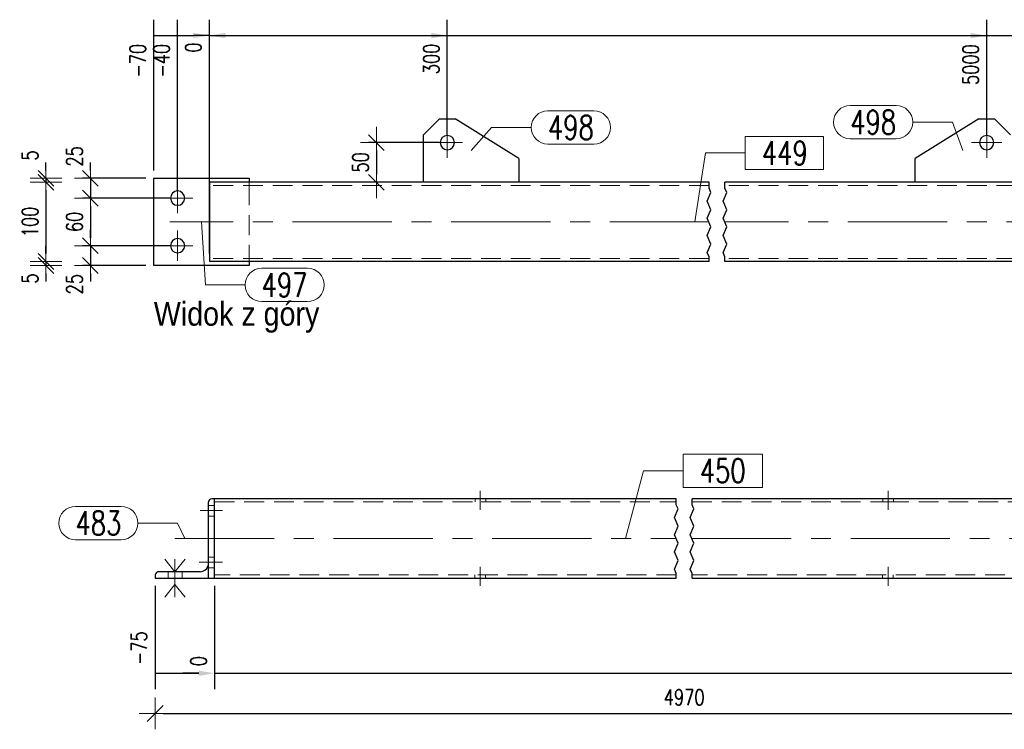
# Model space of a CAD drawing. Header units: millimetres. Extents: x -876 to 136, y 14938 to 15607.
# Tile 20 of 46: x -391 to -267, y 14993 to 15082. Entities that reach past the tile are written whole.
import ezdxf

# ---------------------------------------------------------------- set-up
doc = ezdxf.new("R2010")
doc.units = ezdxf.units.MM
doc.header["$LTSCALE"] = 10
doc.linetypes.add('HIDDEN', pattern=[0.375, 0.25, -0.125])
doc.linetypes.add('MITTE', pattern=[2, 1.25, -0.25, 0.25, -0.25])
doc.layers.get('Defpoints').update_dxf_attribs({"color": 1})
for name, color, linetype, lineweight in [('PS_Bolt', 4, 'Continuous', 13), ('PS_DIM', 4, 'Continuous', 13), ('PS_Hidden', 2, 'HIDDEN', 9), ('PS_Mid', 5, 'MITTE', 15), ('PS_Pos', 1, 'Continuous', 15), ('PS_Shape', 161, 'Continuous', 30), ('PS_SOLID', 7, 'Continuous', 30), ('PS_TEXT', 3, 'Continuous', 18)]:
    doc.layers.add(name, color=color, linetype=linetype, lineweight=lineweight)
doc.styles.add('gil', font='txt', dxfattribs={"width": 0.9})
doc.styles.add('simplex', font='simplex.shx', dxfattribs={"width": 0.75})
doc.dimstyles.new('1_10_GŁ_DS1-LS10', dxfattribs={"dimtxt": 2, "dimasz": 2, "dimexe": 2, "dimexo": 1, "dimgap": 1, "dimtad": 1, "dimjust": 4, "dimdec": 0, "dimlfac": 10, "dimtxsty": 'simplex', "dimblk1": 'NONE', "dimsah": 1, "dimcen": 2, "dimclrd": 256, "dimclre": 256, "dimclrt": 3, "dimadec": 1, "dimazin": 0, "dimtfac": 1, "dimtdec": 0, "dimtmove": 2, "dimatfit": 3, "dimfxl": 1, "dimarcsym": 0})
doc.dimstyles.new('1_10_PRZ', dxfattribs={"dimtxt": 2, "dimasz": 1, "dimexe": 2, "dimexo": 5, "dimgap": 1, "dimtad": 1, "dimdec": 0, "dimlfac": 10, "dimtxsty": 'simplex', "dimblk": 'dimznak', "dimcen": 2, "dimse1": 1, "dimse2": 1, "dimclrt": 3, "dimadec": 1, "dimazin": 0, "dimtfac": 1, "dimtdec": 0, "dimtix": 1, "dimtmove": 2, "dimatfit": 3, "dimldrblk": 'dim-grot', "dimfxl": 1, "dimarcsym": 0})
doc.dimstyles.new('1_10_PRZ_DS1-LS10', dxfattribs={"dimtxt": 2, "dimasz": 1, "dimexe": 2, "dimexo": 5, "dimgap": 1, "dimtad": 1, "dimdec": 0, "dimlfac": 10, "dimtxsty": 'simplex', "dimblk": 'dimznak', "dimcen": 2, "dimse1": 1, "dimse2": 1, "dimclrt": 3, "dimadec": 1, "dimazin": 0, "dimtfac": 1, "dimtdec": 0, "dimtix": 1, "dimtmove": 2, "dimatfit": 3, "dimldrblk": 'dim-grot', "dimfxl": 1, "dimarcsym": 0})
doc.dimstyles.new('1_10_SC', dxfattribs={"dimtxt": 2, "dimasz": 1, "dimexe": 1, "dimexo": 1, "dimgap": 1, "dimtad": 1, "dimdec": 0, "dimlfac": 10, "dimtxsty": 'simplex', "dimblk": 'dimznak', "dimcen": 2, "dimclrd": 256, "dimclre": 256, "dimclrt": 3, "dimadec": 1, "dimazin": 0, "dimtfac": 1, "dimtdec": 0, "dimtix": 1, "dimtmove": 2, "dimatfit": 3, "dimldrblk": 'dim-grot', "dimfxl": 1, "dimarcsym": 0})

# ---------------------------------------------------------------- blocks, each defined once
blk = doc.blocks.new('dimznak')
at = {"color": 0}
for points in [[(0, 2), (0, -2)], [(-2, 0), (2, 0)]]:
    blk.add_lwpolyline(points, dxfattribs=at)
at = {"color": 2}
blk.add_lwpolyline([(1, 1), (-1, -1)], dxfattribs=at)
blk = doc.blocks.new('*D249')
at = {"layer": 'Defpoints', "color": 0, "transparency": 16777216}
for p in [(-374.48, 15062.46), (-382.48, 15059.96), (-371.48, 15059.96)]:
    blk.add_point(p, dxfattribs=at)
at = {"layer": 'PS_DIM', "lineweight": -2, "transparency": 16777216}
for p, q in [((-382.48, 15063.46), (-382.48, 15064.46)), ((-375.48, 15062.46), (-383.48, 15062.46)), ((-382.48, 15062.46), (-382.48, 15059.96)), ((-372.48, 15059.96), (-383.48, 15059.96)), ((-382.48, 15058.96), (-382.48, 15057.96))]:
    blk.add_line(p, q, dxfattribs=at)
for p, rotation in [((-382.48, 15062.46), 270), ((-382.48, 15059.96), 90)]:
    blk.add_blockref('dimznak', p, dxfattribs=dict(at, rotation=rotation))
at = {"layer": 'PS_DIM', "color": 3, "transparency": 16777216, "insert": (-384.48, 15065.22), "char_height": 2, "attachment_point": 5, "rotation": 90, "style": 'simplex'}
blk.add_mtext('25', dxfattribs=at)
blk = doc.blocks.new('dim-grot')
blk.add_hatch(color=256).paths.add_polyline_path([(0, 0), (-2, 0.5), (-2, -0.5)])
blk.add_lwpolyline([(0, 0), (-2, 0.5), (-2, -0.5), (0, 0)])
blk = doc.blocks.new('*D250')
at = {"layer": 'Defpoints', "color": 0, "transparency": 16777216}
for p in [(-371.48, 15059.96), (-382.48, 15053.96), (-371.48, 15053.96)]:
    blk.add_point(p, dxfattribs=at)
at = {"layer": 'PS_DIM', "lineweight": -2, "transparency": 16777216}
for p, q in [((-372.48, 15059.96), (-383.48, 15059.96)), ((-382.48, 15058.96), (-382.48, 15054.96)), ((-372.48, 15053.96), (-383.48, 15053.96))]:
    blk.add_line(p, q, dxfattribs=at)
for p, rotation in [((-382.48, 15059.96), 90), ((-382.48, 15053.96), 270)]:
    blk.add_blockref('dimznak', p, dxfattribs=dict(at, rotation=rotation))
at = {"layer": 'PS_DIM', "color": 3, "transparency": 16777216, "insert": (-384.48, 15056.96), "char_height": 2, "attachment_point": 5, "rotation": 90, "style": 'simplex'}
blk.add_mtext('60', dxfattribs=at)
blk = doc.blocks.new('*D251')
at = {"layer": 'Defpoints', "color": 0, "transparency": 16777216}
for p in [(-371.48, 15053.96), (-382.48, 15051.46), (-374.48, 15051.46)]:
    blk.add_point(p, dxfattribs=at)
at = {"layer": 'PS_DIM', "lineweight": -2, "transparency": 16777216}
for p, q in [((-382.48, 15054.96), (-382.48, 15055.96)), ((-372.48, 15053.96), (-383.48, 15053.96)), ((-382.48, 15053.96), (-382.48, 15051.46)), ((-375.48, 15051.46), (-383.48, 15051.46)), ((-382.48, 15050.46), (-382.48, 15049.46))]:
    blk.add_line(p, q, dxfattribs=at)
for p, rotation in [((-382.48, 15053.96), 270), ((-382.48, 15051.46), 90)]:
    blk.add_blockref('dimznak', p, dxfattribs=dict(at, rotation=rotation))
at = {"layer": 'PS_DIM', "color": 3, "transparency": 16777216, "insert": (-384.48, 15049.11), "char_height": 2, "attachment_point": 5, "rotation": 90, "style": 'simplex'}
blk.add_mtext('25', dxfattribs=at)
blk = doc.blocks.new('*D252')
at = {"layer": 'Defpoints', "color": 0, "transparency": 16777216}
for p in [(-362.48, 15062.46), (-388.08, 15061.96), (-367.48, 15061.96)]:
    blk.add_point(p, dxfattribs=at)
at = {"layer": 'PS_DIM', "color": 0, "lineweight": -2, "transparency": 16777216}
for p, q in [((-388.08, 15063.46), (-388.08, 15064.46)), ((-388.08, 15062.46), (-388.08, 15061.96)), ((-388.08, 15060.96), (-388.08, 15059.96))]:
    blk.add_line(p, q, dxfattribs=at)
for p, rotation in [((-388.08, 15062.46), 270), ((-388.08, 15061.96), 90)]:
    blk.add_blockref('dimznak', p, dxfattribs=dict(at, rotation=rotation))
at = {"layer": 'PS_DIM', "color": 3, "transparency": 16777216, "insert": (-390.08, 15065.33), "char_height": 2, "attachment_point": 5, "rotation": 90, "style": 'simplex'}
blk.add_mtext('5', dxfattribs=at)
blk = doc.blocks.new('*D253')
at = {"layer": 'Defpoints', "color": 0, "transparency": 16777216}
for p in [(-367.48, 15061.96), (-388.08, 15051.96), (-360.41, 15051.96)]:
    blk.add_point(p, dxfattribs=at)
at = {"layer": 'PS_DIM', "color": 0, "lineweight": -2, "transparency": 16777216}
blk.add_line((-388.08, 15060.96), (-388.08, 15052.96), dxfattribs=at)
for p, rotation in [((-388.08, 15061.96), 90), ((-388.08, 15051.96), 270)]:
    blk.add_blockref('dimznak', p, dxfattribs=dict(at, rotation=rotation))
at = {"layer": 'PS_DIM', "color": 3, "transparency": 16777216, "insert": (-390.08, 15056.96), "char_height": 2, "attachment_point": 5, "rotation": 90, "style": 'simplex'}
blk.add_mtext('100', dxfattribs=at)
blk = doc.blocks.new('*D254')
at = {"layer": 'Defpoints', "color": 0, "transparency": 16777216}
for p in [(-388.08, 15051.46), (-362.48, 15051.46), (-360.41, 15051.96)]:
    blk.add_point(p, dxfattribs=at)
at = {"layer": 'PS_DIM', "color": 0, "lineweight": -2, "transparency": 16777216}
for p, q in [((-388.08, 15052.96), (-388.08, 15053.96)), ((-388.08, 15051.96), (-388.08, 15051.46)), ((-388.08, 15050.46), (-388.08, 15049.46))]:
    blk.add_line(p, q, dxfattribs=at)
for p, rotation in [((-388.08, 15051.96), 270), ((-388.08, 15051.46), 90)]:
    blk.add_blockref('dimznak', p, dxfattribs=dict(at, rotation=rotation))
at = {"layer": 'PS_DIM', "color": 3, "transparency": 16777216, "insert": (-390.08, 15049.82), "char_height": 2, "attachment_point": 5, "rotation": 90, "style": 'simplex'}
blk.add_mtext('5', dxfattribs=at)
blk = doc.blocks.new('*D273')
at = {"layer": 'Defpoints', "color": 0, "transparency": 16777216}
for p in [(-367.48, 15080.46), (-374.48, 15062.46), (-367.48, 15051.96)]:
    blk.add_point(p, dxfattribs=at)
at = {"layer": 'PS_DIM', "lineweight": -2, "transparency": 16777216}
for p, q in [((-374.48, 15063.46), (-374.48, 15082.46)), ((-367.48, 15052.96), (-367.48, 15082.46)), ((-374.48, 15080.46), (-369.48, 15080.46))]:
    blk.add_line(p, q, dxfattribs=at)
at = {"layer": 'PS_DIM', "transparency": 16777216}
blk.add_solid([(-369.48, 15080.79), (-369.48, 15080.12), (-367.48, 15080.46)], dxfattribs=at)
at = {"layer": 'PS_DIM', "color": 3, "transparency": 16777216, "insert": (-376.5, 15077.29), "char_height": 2, "attachment_point": 5, "rotation": 90, "style": 'simplex'}
blk.add_mtext('-70', dxfattribs=at)
blk = doc.blocks.new('_None')
blk = doc.blocks.new('*D274')
at = {"layer": 'Defpoints', "color": 0, "transparency": 16777216}
for p in [(-367.48, 15080.46), (-371.48, 15059.96), (-367.48, 15051.96)]:
    blk.add_point(p, dxfattribs=at)
at = {"layer": 'PS_DIM', "lineweight": -2, "transparency": 16777216}
for p, q in [((-371.48, 15060.96), (-371.48, 15082.46)), ((-367.48, 15052.96), (-367.48, 15082.46)), ((-371.48, 15080.46), (-369.48, 15080.46))]:
    blk.add_line(p, q, dxfattribs=at)
at = {"layer": 'PS_DIM', "transparency": 16777216}
blk.add_solid([(-369.48, 15080.79), (-369.48, 15080.12), (-367.48, 15080.46)], dxfattribs=at)
at = {"layer": 'PS_DIM', "color": 3, "transparency": 16777216, "insert": (-373.5, 15077.29), "char_height": 2, "attachment_point": 5, "rotation": 90, "style": 'simplex'}
blk.add_mtext('-40', dxfattribs=at)
blk = doc.blocks.new('*D275')
at = {"layer": 'Defpoints', "color": 0, "transparency": 16777216}
for p in [(-367.48, 15080.46), (-367.48, 15061.96), (-367.48, 15051.96)]:
    blk.add_point(p, dxfattribs=at)
at = {"layer": 'PS_DIM', "lineweight": -2, "transparency": 16777216}
for p, q in [((-367.48, 15062.96), (-367.48, 15082.46)), ((-367.48, 15052.96), (-367.48, 15082.46)), ((-367.48, 15080.46), (-369.48, 15080.46)), ((-365.48, 15080.46), (-363.48, 15080.46))]:
    blk.add_line(p, q, dxfattribs=at)
at = {"layer": 'PS_DIM', "transparency": 16777216}
blk.add_solid([(-365.48, 15080.79), (-365.48, 15080.12), (-367.48, 15080.46)], dxfattribs=at)
at = {"layer": 'PS_DIM', "color": 3, "transparency": 16777216, "insert": (-369.5, 15078.94), "char_height": 2, "attachment_point": 5, "rotation": 90, "style": 'simplex'}
blk.add_mtext('0', dxfattribs=at)
blk = doc.blocks.new('*D276')
at = {"layer": 'Defpoints', "color": 0, "transparency": 16777216}
for p in [(-337.48, 15080.46), (-337.48, 15066.96), (-367.48, 15051.96)]:
    blk.add_point(p, dxfattribs=at)
at = {"layer": 'PS_DIM', "lineweight": -2, "transparency": 16777216}
for p, q in [((-367.48, 15052.96), (-367.48, 15082.46)), ((-337.48, 15067.96), (-337.48, 15082.46)), ((-367.48, 15080.46), (-339.48, 15080.46))]:
    blk.add_line(p, q, dxfattribs=at)
at = {"layer": 'PS_DIM', "transparency": 16777216}
blk.add_solid([(-339.48, 15080.79), (-339.48, 15080.12), (-337.48, 15080.46)], dxfattribs=at)
at = {"layer": 'PS_DIM', "color": 3, "transparency": 16777216, "insert": (-339.5, 15077.51), "char_height": 2, "attachment_point": 5, "rotation": 90, "style": 'simplex'}
blk.add_mtext('300', dxfattribs=at)
blk = doc.blocks.new('*D277')
at = {"layer": 'Defpoints', "color": 0, "transparency": 16777216}
for p in [(-269.48, 15080.46), (-269.48, 15066.96), (-367.48, 15051.96)]:
    blk.add_point(p, dxfattribs=at)
at = {"layer": 'PS_DIM', "lineweight": -2, "transparency": 16777216}
for p, q in [((-367.48, 15052.96), (-367.48, 15082.46)), ((-269.48, 15067.96), (-269.48, 15082.46)), ((-367.48, 15080.46), (-271.48, 15080.46))]:
    blk.add_line(p, q, dxfattribs=at)
at = {"layer": 'PS_DIM', "transparency": 16777216}
blk.add_solid([(-271.48, 15080.79), (-271.48, 15080.12), (-269.48, 15080.46)], dxfattribs=at)
at = {"layer": 'PS_DIM', "color": 3, "transparency": 16777216, "insert": (-271.5, 15076.79), "char_height": 2, "attachment_point": 5, "rotation": 90, "style": 'simplex'}
blk.add_mtext('5000', dxfattribs=at)
blk = doc.blocks.new('*D278')
at = {"layer": 'Defpoints', "color": 0, "transparency": 16777216}
for p in [(-235.48, 15080.46), (-235.48, 15059.96), (-367.48, 15051.96)]:
    blk.add_point(p, dxfattribs=at)
at = {"layer": 'PS_DIM', "lineweight": -2, "transparency": 16777216}
for p, q in [((-367.48, 15052.96), (-367.48, 15082.46)), ((-235.48, 15060.96), (-235.48, 15082.46)), ((-367.48, 15080.46), (-237.48, 15080.46))]:
    blk.add_line(p, q, dxfattribs=at)
at = {"layer": 'PS_DIM', "transparency": 16777216}
blk.add_solid([(-237.48, 15080.79), (-237.48, 15080.12), (-235.48, 15080.46)], dxfattribs=at)
at = {"layer": 'PS_DIM', "color": 3, "transparency": 16777216, "insert": (-237.5, 15076.79), "char_height": 2, "attachment_point": 5, "rotation": 90, "style": 'simplex'}
blk.add_mtext('5340', dxfattribs=at)
blk = doc.blocks.new('*D279')
at = {"layer": 'Defpoints', "color": 0, "transparency": 16777216}
for p in [(-232.48, 15080.46), (-232.48, 15062.46), (-367.48, 15051.96)]:
    blk.add_point(p, dxfattribs=at)
at = {"layer": 'PS_DIM', "lineweight": -2, "transparency": 16777216}
for p, q in [((-367.48, 15052.96), (-367.48, 15082.46)), ((-232.48, 15063.46), (-232.48, 15082.46)), ((-367.48, 15080.46), (-234.48, 15080.46))]:
    blk.add_line(p, q, dxfattribs=at)
at = {"layer": 'PS_DIM', "transparency": 16777216}
blk.add_solid([(-234.48, 15080.79), (-234.48, 15080.12), (-232.48, 15080.46)], dxfattribs=at)
at = {"layer": 'PS_DIM', "color": 3, "transparency": 16777216, "insert": (-234.5, 15076.79), "char_height": 2, "attachment_point": 5, "rotation": 90, "style": 'simplex'}
blk.add_mtext('5370', dxfattribs=at)
blk = doc.blocks.new('*D280')
at = {"layer": 'Defpoints', "color": 0, "transparency": 16777216}
for p in [(-337.48, 15066.96), (-346.42, 15061.96), (-337.48, 15061.96)]:
    blk.add_point(p, dxfattribs=at)
at = {"layer": 'PS_DIM', "lineweight": -2, "transparency": 16777216}
for p, q in [((-338.48, 15066.96), (-347.42, 15066.96)), ((-346.42, 15065.96), (-346.42, 15062.96)), ((-338.48, 15061.96), (-347.42, 15061.96))]:
    blk.add_line(p, q, dxfattribs=at)
for p, rotation in [((-346.42, 15066.96), 90), ((-346.42, 15061.96), 270)]:
    blk.add_blockref('dimznak', p, dxfattribs=dict(at, rotation=rotation))
at = {"layer": 'PS_DIM', "color": 3, "transparency": 16777216, "insert": (-348.42, 15064.46), "char_height": 2, "attachment_point": 5, "rotation": 90, "style": 'simplex'}
blk.add_mtext('50', dxfattribs=at)
blk = doc.blocks.new('*D281')
at = {"layer": 'Defpoints', "color": 0, "transparency": 16777216}
for p in [(-374.32, 15012.06), (-366.82, 15012.06), (-366.82, 15000.06)]:
    blk.add_point(p, dxfattribs=at)
at = {"layer": 'PS_DIM', "lineweight": -2, "transparency": 16777216}
for p, q in [((-374.32, 15011.06), (-374.32, 14998.06)), ((-366.82, 15011.06), (-366.82, 14998.06)), ((-374.32, 15000.06), (-368.82, 15000.06))]:
    blk.add_line(p, q, dxfattribs=at)
at = {"layer": 'PS_DIM', "transparency": 16777216}
blk.add_solid([(-368.82, 15000.39), (-368.82, 14999.72), (-366.82, 15000.06)], dxfattribs=at)
at = {"layer": 'PS_DIM', "color": 3, "transparency": 16777216, "insert": (-376.34, 15003.22), "char_height": 2, "attachment_point": 5, "rotation": 90, "style": 'simplex'}
blk.add_mtext('-75', dxfattribs=at)
blk = doc.blocks.new('*D282')
at = {"layer": 'Defpoints', "color": 0, "transparency": 16777216}
for p in [(-366.82, 15012.06), (-366.82, 15012.06), (-366.82, 15000.06)]:
    blk.add_point(p, dxfattribs=at)
at = {"layer": 'PS_DIM', "lineweight": -2, "transparency": 16777216}
for p, q in [((-366.82, 15011.06), (-366.82, 14998.06)), ((-366.82, 15011.06), (-366.82, 14998.06)), ((-368.82, 15000.06), (-370.82, 15000.06)), ((-366.82, 15000.06), (-364.82, 15000.06))]:
    blk.add_line(p, q, dxfattribs=at)
at = {"layer": 'PS_DIM', "transparency": 16777216}
blk.add_solid([(-368.82, 15000.39), (-368.82, 14999.72), (-366.82, 15000.06)], dxfattribs=at)
at = {"layer": 'PS_DIM', "color": 3, "transparency": 16777216, "insert": (-368.84, 15001.58), "char_height": 2, "attachment_point": 5, "rotation": 90, "style": 'simplex'}
blk.add_mtext('0', dxfattribs=at)
blk = doc.blocks.new('*D283')
at = {"layer": 'Defpoints', "color": 0, "transparency": 16777216}
for p in [(-366.82, 15012.06), (-248.42, 15012.06), (-248.42, 15000.06)]:
    blk.add_point(p, dxfattribs=at)
at = {"layer": 'PS_DIM', "lineweight": -2, "transparency": 16777216}
for p, q in [((-366.82, 15011.06), (-366.82, 14998.06)), ((-248.42, 15011.06), (-248.42, 14998.06)), ((-366.82, 15000.06), (-250.42, 15000.06))]:
    blk.add_line(p, q, dxfattribs=at)
at = {"layer": 'PS_DIM', "transparency": 16777216}
blk.add_solid([(-250.42, 15000.39), (-250.42, 14999.72), (-248.42, 15000.06)], dxfattribs=at)
at = {"layer": 'PS_DIM', "color": 3, "transparency": 16777216, "insert": (-250.44, 15003.72), "char_height": 2, "attachment_point": 5, "rotation": 90, "style": 'simplex'}
blk.add_mtext('4820', dxfattribs=at)
blk = doc.blocks.new('*D284')
at = {"layer": 'Defpoints', "color": 0, "transparency": 16777216}
for p in [(-366.82, 15012.06), (-240.92, 15012.06), (-240.92, 15000.06)]:
    blk.add_point(p, dxfattribs=at)
at = {"layer": 'PS_DIM', "lineweight": -2, "transparency": 16777216}
for p, q in [((-366.82, 15011.06), (-366.82, 14998.06)), ((-240.92, 15011.06), (-240.92, 14998.06)), ((-366.82, 15000.06), (-242.92, 15000.06))]:
    blk.add_line(p, q, dxfattribs=at)
at = {"layer": 'PS_DIM', "transparency": 16777216}
blk.add_solid([(-242.92, 15000.39), (-242.92, 14999.72), (-240.92, 15000.06)], dxfattribs=at)
at = {"layer": 'PS_DIM', "color": 3, "transparency": 16777216, "insert": (-242.94, 15003.72), "char_height": 2, "attachment_point": 5, "rotation": 90, "style": 'simplex'}
blk.add_mtext('4895', dxfattribs=at)
blk = doc.blocks.new('*D437')
at = {"layer": 'Defpoints', "color": 0, "transparency": 16777216}
for p in [(-374.32, 15012.06), (-240.92, 15012.06), (-240.92, 14994.99)]:
    blk.add_point(p, dxfattribs=at)
at = {"layer": 'PS_DIM', "color": 0, "lineweight": -2, "transparency": 16777216}
blk.add_line((-373.32, 14994.99), (-241.92, 14994.99), dxfattribs=at)
at = {"layer": 'PS_DIM', "color": 0, "lineweight": -2, "transparency": 16777216, "rotation": 180}
blk.add_blockref('dimznak', (-374.32, 14994.99), dxfattribs=at)
at = {"layer": 'PS_DIM', "color": 0, "lineweight": -2, "transparency": 16777216}
blk.add_blockref('dimznak', (-240.92, 14994.99), dxfattribs=at)
at = {"layer": 'PS_DIM', "color": 3, "transparency": 16777216, "insert": (-307.62, 14997.03), "char_height": 2, "attachment_point": 5, "style": 'simplex'}
blk.add_mtext('4970', dxfattribs=at)
blk = doc.blocks.new('*X738')
at = {"color": 4, "linetype": 'Continuous'}
blk.add_line((-371.48, 15053.96), (-371.48, 15053.96), dxfattribs=at)
blk.add_line((-371.48, 15053.96), (-371.48, 15053.96), dxfattribs=at)
blk.add_line((-371.48, 15053.96), (-371.48, 15053.96), dxfattribs=at)
blk.add_line((-371.48, 15053.96), (-371.48, 15053.96), dxfattribs=at)
blk.add_line((-371.48, 15053.96), (-371.48, 15053.96), dxfattribs=at)
blk = doc.blocks.new('*X740')
at = {"color": 4, "linetype": 'Continuous'}
blk.add_line((-371.48, 15059.96), (-371.48, 15059.96), dxfattribs=at)
blk.add_line((-371.48, 15059.96), (-371.48, 15059.96), dxfattribs=at)
blk.add_line((-371.48, 15059.96), (-371.48, 15059.96), dxfattribs=at)
blk.add_line((-371.48, 15059.96), (-371.48, 15059.96), dxfattribs=at)
blk.add_line((-371.48, 15059.96), (-371.48, 15059.96), dxfattribs=at)
blk = doc.blocks.new('*X743')
at = {"color": 1}
for p, q in [((-304.48, 15061.21), (-304.48, 15061.96)), ((-304.25, 15060.67), (-304.48, 15061.21)), ((-302.48, 15061.21), (-302.48, 15061.96)), ((-302.25, 15060.67), (-302.48, 15061.21)), ((-304.71, 15059.59), (-304.25, 15060.67)), ((-302.71, 15059.59), (-302.25, 15060.67)), ((-304.25, 15058.5), (-304.71, 15059.59)), ((-302.25, 15058.5), (-302.71, 15059.59)), ((-304.71, 15057.42), (-304.25, 15058.5)), ((-304.25, 15056.34), (-304.71, 15057.42)), ((-302.71, 15057.42), (-302.25, 15058.5)), ((-302.25, 15056.34), (-302.71, 15057.42)), ((-304.71, 15055.25), (-304.25, 15056.34)), ((-302.71, 15055.25), (-302.25, 15056.34)), ((-304.25, 15054.17), (-304.71, 15055.25)), ((-302.25, 15054.17), (-302.71, 15055.25)), ((-304.71, 15053.09), (-304.25, 15054.17)), ((-302.71, 15053.09), (-302.25, 15054.17)), ((-304.48, 15052.55), (-304.71, 15053.09)), ((-304.48, 15051.96), (-304.48, 15052.55)), ((-302.48, 15052.55), (-302.71, 15053.09)), ((-302.48, 15051.96), (-302.48, 15052.55))]:
    blk.add_line(p, q, dxfattribs=at)
at = {"layer": 'PS_Hidden', "color": 2, "linetype": 'HIDDEN'}
for p, q in [((-304.48, 15061.56), (-367.48, 15061.56)), ((-362.48, 15061.96), (-362.48, 15061.56)), ((-362.48, 15061.56), (-362.48, 15052.36)), ((-239.48, 15061.56), (-302.48, 15061.56)), ((-304.48, 15052.36), (-367.48, 15052.36)), ((-362.48, 15052.36), (-362.48, 15051.96)), ((-239.48, 15052.36), (-302.48, 15052.36))]:
    blk.add_line(p, q, dxfattribs=at)
at = {"layer": 'PS_Mid', "color": 5, "linetype": 'MITTE'}
for p, q in [((-337.48, 15068.86), (-337.48, 15065.06)), ((-269.48, 15068.86), (-269.48, 15065.06)), ((-335.58, 15066.96), (-339.38, 15066.96)), ((-267.58, 15066.96), (-271.38, 15066.96)), ((-371.48, 15061.86), (-371.48, 15058.06)), ((-369.58, 15059.96), (-373.38, 15059.96)), ((-304.48, 15056.96), (-372.48, 15056.96)), ((-234.48, 15056.96), (-302.48, 15056.96)), ((-371.48, 15055.86), (-371.48, 15052.06)), ((-369.58, 15053.96), (-373.38, 15053.96))]:
    blk.add_line(p, q, dxfattribs=at)
at = {"layer": 'PS_SOLID', "color": 7, "linetype": 'Continuous'}
for p, q in [((-338.48, 15069.96), (-340.48, 15067.96)), ((-338.48, 15069.96), (-336.48, 15069.96)), ((-328.48, 15064.96), (-336.48, 15069.96)), ((-270.48, 15069.96), (-278.48, 15064.96)), ((-270.48, 15069.96), (-268.48, 15069.96)), ((-266.48, 15067.96), (-268.48, 15069.96)), ((-340.48, 15061.96), (-340.48, 15067.96)), ((-328.48, 15064.96), (-328.48, 15061.96)), ((-278.48, 15061.96), (-278.48, 15064.96)), ((-374.48, 15062.46), (-362.48, 15062.46)), ((-374.48, 15051.46), (-374.48, 15062.46)), ((-362.48, 15062.46), (-362.48, 15061.96)), ((-367.48, 15061.96), (-367.48, 15051.96)), ((-304.48, 15061.96), (-367.48, 15061.96)), ((-239.48, 15061.96), (-302.48, 15061.96)), ((-362.48, 15051.46), (-374.48, 15051.46)), ((-304.48, 15051.96), (-367.48, 15051.96)), ((-362.48, 15051.96), (-362.48, 15051.46)), ((-239.48, 15051.96), (-302.48, 15051.96))]:
    blk.add_line(p, q, dxfattribs=at)
at = {"layer": 'PS_SOLID', "color": 7, "extrusion": (0, 0, -1)}
for centre in [(337.48, 15066.96), (269.48, 15066.96), (371.48, 15059.96), (371.48, 15053.96)]:
    blk.add_circle(centre, 0.9, dxfattribs=at)
blk = doc.blocks.new('*X744')
at = {"color": 1}
for p, q in [((-290.04, 15067.75), (-299.92, 15067.75)), ((-299.92, 15067.75), (-299.92, 15063.55)), ((-290.04, 15063.55), (-290.04, 15067.75)), ((-306.26, 15056.96), (-304.92, 15065.65)), ((-304.92, 15065.65), (-299.92, 15065.65)), ((-299.92, 15063.55), (-290.04, 15063.55))]:
    blk.add_line(p, q, dxfattribs=at)
at = {"color": 30, "style": 'simplex', "width": 0.75}
blk.add_text('449', height=3, dxfattribs=at).set_placement((-297.82, 15064.15))
blk = doc.blocks.new('*X745')
at = {"color": 1}
for p, q in [((-286.68, 15071.64), (-280.89, 15071.64)), ((-278.79, 15069.54), (-273.79, 15069.54)), ((-272.48, 15065.96), (-273.79, 15069.54)), ((-286.68, 15067.44), (-280.89, 15067.44))]:
    blk.add_line(p, q, dxfattribs=at)
for centre, start, end in [((-286.68, 15069.54), 90, 270), ((-280.89, 15069.54), 270, 90)]:
    blk.add_arc(centre, 2.1, start, end, dxfattribs=at)
at = {"color": 30, "style": 'simplex', "width": 0.75}
blk.add_text('498', height=3, dxfattribs=at).set_placement((-286.68, 15068.04))
blk = doc.blocks.new('*X746')
at = {"color": 1}
for p, q in [((-324.79, 15070.97), (-319, 15070.97)), ((-334.48, 15065.96), (-331.89, 15068.87)), ((-331.89, 15068.87), (-326.89, 15068.87)), ((-324.79, 15066.77), (-319, 15066.77))]:
    blk.add_line(p, q, dxfattribs=at)
for centre, start, end in [((-324.79, 15068.87), 90, 270), ((-319, 15068.87), 270, 90)]:
    blk.add_arc(centre, 2.1, start, end, dxfattribs=at)
at = {"color": 30, "style": 'simplex', "width": 0.75}
blk.add_text('498', height=3, dxfattribs=at).set_placement((-324.79, 15067.37))
blk = doc.blocks.new('*X747')
at = {"color": 1}
for p, q in [((-368.48, 15056.96), (-367.98, 15049.01)), ((-360.88, 15051.11), (-355.09, 15051.11)), ((-367.98, 15049.01), (-362.98, 15049.01)), ((-360.88, 15046.91), (-355.09, 15046.91))]:
    blk.add_line(p, q, dxfattribs=at)
for centre, start, end in [((-360.88, 15049.01), 90, 270), ((-355.09, 15049.01), 270, 90)]:
    blk.add_arc(centre, 2.1, start, end, dxfattribs=at)
at = {"color": 30, "style": 'simplex', "width": 0.75}
blk.add_text('497', height=3, dxfattribs=at).set_placement((-360.88, 15047.51))
blk = doc.blocks.new('*X749')
at = {"color": 3, "style": 'gil', "width": 0.9}
blk.add_text('Widok z góry', height=3, dxfattribs=at).set_placement((-374.48, 15043.88))
blk = doc.blocks.new('*X752')
at = {"color": 4, "linetype": 'Continuous'}
for p, q in [((-373.1, 15014.46), (-371.82, 15012.86)), ((-371.82, 15012.86), (-370.54, 15014.46)), ((-371.82, 15014.46), (-371.82, 15009.66)), ((-373.1, 15009.66), (-371.82, 15011.26)), ((-371.82, 15011.26), (-370.54, 15009.66))]:
    blk.add_line(p, q, dxfattribs=at)
blk = doc.blocks.new('*X753')
at = {"color": 4, "linetype": 'Continuous'}
for p, q in [((-373.1, 15014.46), (-371.82, 15012.86)), ((-371.82, 15012.86), (-370.54, 15014.46)), ((-371.82, 15014.46), (-371.82, 15009.66)), ((-373.1, 15009.66), (-371.82, 15011.26)), ((-371.82, 15011.26), (-370.54, 15009.66))]:
    blk.add_line(p, q, dxfattribs=at)
blk = doc.blocks.new('*X756')
at = {"color": 1}
for p, q in [((-308.62, 15021.31), (-308.62, 15022.06)), ((-306.62, 15021.31), (-306.62, 15022.06)), ((-308.85, 15019.69), (-308.39, 15020.77)), ((-308.39, 15020.77), (-308.62, 15021.31)), ((-306.85, 15019.69), (-306.39, 15020.77)), ((-306.39, 15020.77), (-306.62, 15021.31)), ((-308.39, 15018.61), (-308.85, 15019.69)), ((-306.39, 15018.61), (-306.85, 15019.69)), ((-308.85, 15017.52), (-308.39, 15018.61)), ((-306.85, 15017.52), (-306.39, 15018.61)), ((-308.39, 15016.44), (-308.85, 15017.52)), ((-308.85, 15015.35), (-308.39, 15016.44)), ((-306.39, 15016.44), (-306.85, 15017.52)), ((-306.85, 15015.35), (-306.39, 15016.44)), ((-308.39, 15014.27), (-308.85, 15015.35)), ((-306.39, 15014.27), (-306.85, 15015.35)), ((-308.85, 15013.19), (-308.39, 15014.27)), ((-306.85, 15013.19), (-306.39, 15014.27)), ((-308.62, 15012.65), (-308.85, 15013.19)), ((-308.62, 15012.06), (-308.62, 15012.65)), ((-306.62, 15012.65), (-306.85, 15013.19)), ((-306.62, 15012.06), (-306.62, 15012.65))]:
    blk.add_line(p, q, dxfattribs=at)
at = {"layer": 'PS_Hidden', "color": 2, "linetype": 'HIDDEN'}
for p, q in [((-366.82, 15021.66), (-333.2, 15021.66)), ((-333.98, 15022.06), (-333.98, 15021.66)), ((-333.2, 15021.66), (-308.62, 15021.66)), ((-332.62, 15021.66), (-332.62, 15022.06)), ((-306.62, 15021.66), (-281.8, 15021.66)), ((-282.58, 15022.06), (-282.58, 15021.66)), ((-281.8, 15021.66), (-248.42, 15021.66)), ((-281.22, 15021.66), (-281.22, 15022.06)), ((-366.82, 15021.21), (-367.62, 15021.21)), ((-367.62, 15019.86), (-366.82, 15019.86)), ((-366.82, 15014.71), (-367.62, 15014.71)), ((-372.67, 15012.86), (-372.67, 15012.06)), ((-370.92, 15012.06), (-370.92, 15012.86)), ((-367.76, 15013.36), (-367.62, 15013.36)), ((-367.62, 15013.36), (-366.82, 15013.36)), ((-374.32, 15012.06), (-374.32, 15012.36)), ((-308.62, 15012.46), (-366.82, 15012.46)), ((-334.02, 15012.46), (-334.02, 15012.06)), ((-332.67, 15012.06), (-332.67, 15012.46)), ((-248.42, 15012.46), (-306.62, 15012.46)), ((-282.62, 15012.46), (-282.62, 15012.06)), ((-281.27, 15012.06), (-281.27, 15012.46))]:
    blk.add_line(p, q, dxfattribs=at)
at = {"layer": 'PS_Hidden'}
blk.add_arc((-373.82, 15012.36), 0.5, 168.3871, 180, dxfattribs=at)
at = {"layer": 'PS_Mid', "color": 5, "linetype": 'MITTE'}
for p, q in [((-333.32, 15023.06), (-333.32, 15020.66)), ((-333.32, 15023.06), (-333.32, 15020.66)), ((-281.92, 15023.06), (-281.92, 15020.66)), ((-281.92, 15023.06), (-281.92, 15020.66)), ((-365.82, 15020.56), (-368.62, 15020.56)), ((-365.82, 15020.56), (-368.62, 15020.56)), ((-371.82, 15017.06), (-308.62, 15017.06)), ((-370.57, 15017.06), (-370.57, 15017.06)), ((-306.62, 15017.06), (-243.42, 15017.06)), ((-365.82, 15014.06), (-368.76, 15014.06)), ((-365.82, 15014.06), (-368.62, 15014.06)), ((-371.82, 15013.86), (-371.82, 15011.06)), ((-371.82, 15013.86), (-371.82, 15011.06)), ((-333.32, 15011.06), (-333.32, 15013.46)), ((-333.32, 15011.06), (-333.32, 15013.46)), ((-281.92, 15011.06), (-281.92, 15013.46)), ((-281.92, 15011.06), (-281.92, 15013.46))]:
    blk.add_line(p, q, dxfattribs=at)
at = {"layer": 'PS_SOLID', "color": 7, "linetype": 'Continuous'}
for p, q in [((-367.62, 15021.56), (-367.62, 15012.06)), ((-366.82, 15022.06), (-367.12, 15022.06)), ((-308.62, 15022.06), (-366.82, 15022.06)), ((-366.82, 15020.44), (-366.82, 15022.06)), ((-248.42, 15022.06), (-306.62, 15022.06)), ((-366.82, 15013.94), (-366.82, 15020.44)), ((-366.82, 15012.06), (-366.82, 15013.94)), ((-368.62, 15012.86), (-373.82, 15012.86)), ((-367.66, 15013.61), (-367.67, 15013.56)), ((-367.63, 15013.76), (-367.66, 15013.61)), ((-367.62, 15013.61), (-367.66, 15013.61)), ((-367.62, 15013.86), (-367.63, 15013.76)), ((-374.32, 15012.36), (-374.32, 15012.06)), ((-374.32, 15012.06), (-371.67, 15012.06)), ((-371.67, 15012.06), (-367.62, 15012.06)), ((-367.62, 15012.06), (-366.82, 15012.06)), ((-366.82, 15012.06), (-333.44, 15012.06)), ((-333.44, 15012.06), (-308.62, 15012.06)), ((-306.62, 15012.06), (-282.04, 15012.06)), ((-282.04, 15012.06), (-248.42, 15012.06))]:
    blk.add_line(p, q, dxfattribs=at)
at = {"layer": 'PS_SOLID'}
for centre, radius, start, end in [((-367.12, 15021.56), 0.5, 90, 180), ((-373.82, 15012.36), 0.5, 90, 168.3871), ((-368.62, 15013.86), 1, 270, 342.5806), ((-373.82, 15012.36), 0.5, 168.3871, 180)]:
    blk.add_arc(centre, radius, start, end, dxfattribs=at)
blk = doc.blocks.new('*X757')
at = {"color": 1}
for p, q in [((-297.76, 15027.69), (-307.75, 15027.69)), ((-307.75, 15027.69), (-307.75, 15023.49)), ((-297.76, 15023.49), (-297.76, 15027.69)), ((-315.02, 15017.06), (-312.75, 15025.59)), ((-312.75, 15025.59), (-307.75, 15025.59)), ((-307.75, 15023.49), (-297.76, 15023.49))]:
    blk.add_line(p, q, dxfattribs=at)
at = {"color": 30, "style": 'simplex', "width": 0.75}
blk.add_text('450', height=3, dxfattribs=at).set_placement((-305.65, 15024.09))
blk = doc.blocks.new('*X758')
at = {"color": 1}
for p, q in [((-384.36, 15021.09), (-378.58, 15021.09)), ((-376.48, 15018.99), (-371.48, 15018.99)), ((-370.57, 15017.06), (-371.48, 15018.99)), ((-384.36, 15016.89), (-378.58, 15016.89))]:
    blk.add_line(p, q, dxfattribs=at)
for centre, start, end in [((-384.36, 15018.99), 90, 270), ((-378.58, 15018.99), 270, 90)]:
    blk.add_arc(centre, 2.1, start, end, dxfattribs=at)
at = {"color": 30, "style": 'simplex', "width": 0.75}
blk.add_text('483', height=3, dxfattribs=at).set_placement((-384.36, 15017.49))

msp = doc.modelspace()

# ---------------------------------------------------------------- block references
at = {"layer": 'PS_Bolt', "color": 4}
for name in ['*X740', '*X738', '*X752', '*X753']:
    msp.add_blockref(name, (0, 0), dxfattribs=at)
at = {"layer": 'PS_Pos'}
for name in ['*X745', '*X746', '*X744', '*X747', '*X757', '*X758']:
    msp.add_blockref(name, (0, 0), dxfattribs=at)
at = {"layer": 'PS_Shape', "color": 20}
for name in ['*X743', '*X756']:
    msp.add_blockref(name, (0, 0), dxfattribs=at)
at = {"layer": 'PS_TEXT'}
msp.add_blockref('*X749', (0, 0), dxfattribs=at)

# ---------------------------------------------------------------- dimensions: what is measured, and where the dimension line sits
at = {"layer": 'PS_DIM'}
for base, p1, p2, text, picture, middle in [((-367.48, 15080.46), (-374.48, 15062.46), (-367.48, 15051.96), '-70', '*D273', (-376.5, 15077.29)), ((-367.48, 15080.46), (-371.48, 15059.96), (-367.48, 15051.96), '-40', '*D274', (-373.5, 15077.29)), ((-367.48, 15080.46), (-367.48, 15061.96), (-367.48, 15051.96), '0', '*D275', (-369.5, 15078.94)), ((-269.48, 15080.46), (-367.48, 15051.96), (-269.48, 15066.96), '5000', '*D277', (-271.5, 15076.79)), ((-235.48, 15080.46), (-367.48, 15051.96), (-235.48, 15059.96), '5340', '*D278', (-237.5, 15076.79)), ((-232.48, 15080.46), (-367.48, 15051.96), (-232.48, 15062.46), '5370', '*D279', (-234.5, 15076.79)), ((-366.82, 15000.06), (-374.32, 15012.06), (-366.82, 15012.06), '-75', '*D281', (-376.34, 15003.22)), ((-366.82, 15000.06), (-366.82, 15012.06), (-366.82, 15012.06), '0', '*D282', (-368.84, 15001.58)), ((-248.42, 15000.06), (-366.82, 15012.06), (-248.42, 15012.06), '4820', '*D283', (-250.44, 15003.72)), ((-240.92, 15000.06), (-366.82, 15012.06), (-240.92, 15012.06), '4895', '*D284', (-242.94, 15003.72))]:
    dim = msp.add_linear_dim(base=base, p1=p1, p2=p2, text=text, dimstyle='1_10_GŁ_DS1-LS10', dxfattribs=at)
    dim.commit()
    dim.dimension.update_dxf_attribs({"geometry": picture, "text_midpoint": middle, "dimtype": 128, "text_rotation": 90})
dim = msp.add_linear_dim(base=(-337.48, 15080.46), p1=(-367.48, 15051.96), p2=(-337.48, 15066.96), dimstyle='1_10_GŁ_DS1-LS10', dxfattribs=at)
dim.commit()
dim.dimension.update_dxf_attribs({"geometry": '*D276', "text_midpoint": (-339.5, 15077.51), "dimtype": 128, "text_rotation": 90})
for base, p1, p2, dimstyle, picture, middle in [((-346.42, 15061.96), (-337.48, 15066.96), (-337.48, 15061.96), '1_10_SC', '*D280', (-348.42, 15064.46)), ((-388.08, 15051.96), (-367.48, 15061.96), (-360.41, 15051.96), '1_10_PRZ', '*D253', (-390.08, 15056.96)), ((-382.48, 15053.96), (-371.48, 15059.96), (-371.48, 15053.96), '1_10_SC', '*D250', (-384.48, 15056.96))]:
    dim = msp.add_linear_dim(base=base, p1=p1, p2=p2, angle=90, dimstyle=dimstyle, dxfattribs=at)
    dim.commit()
    dim.dimension.update_dxf_attribs({"geometry": picture, "text_midpoint": middle})
for base, p1, p2, dimstyle, picture, middle in [((-388.08, 15061.96), (-362.48, 15062.46), (-367.48, 15061.96), '1_10_PRZ', '*D252', (-390.08, 15065.33)), ((-382.48, 15059.96), (-374.48, 15062.46), (-371.48, 15059.96), '1_10_SC', '*D249', (-384.48, 15065.22)), ((-382.48, 15051.46), (-371.48, 15053.96), (-374.48, 15051.46), '1_10_SC', '*D251', (-384.48, 15049.11)), ((-388.08, 15051.46), (-360.41, 15051.96), (-362.48, 15051.46), '1_10_PRZ', '*D254', (-390.08, 15049.82))]:
    dim = msp.add_linear_dim(base=base, p1=p1, p2=p2, angle=90, dimstyle=dimstyle, dxfattribs=at)
    dim.commit()
    dim.dimension.update_dxf_attribs({"geometry": picture, "text_midpoint": middle, "dimtype": 128})
dim = msp.add_linear_dim(base=(-240.92, 14994.99), p1=(-374.32, 15012.06), p2=(-240.92, 15012.06), text='4970', dimstyle='1_10_PRZ_DS1-LS10', dxfattribs=at)
dim.commit()
dim.dimension.update_dxf_attribs({"geometry": '*D437', "text_midpoint": (-307.62, 14997.03), "dimtype": 128})

doc.saveas('drawing.dxf')
